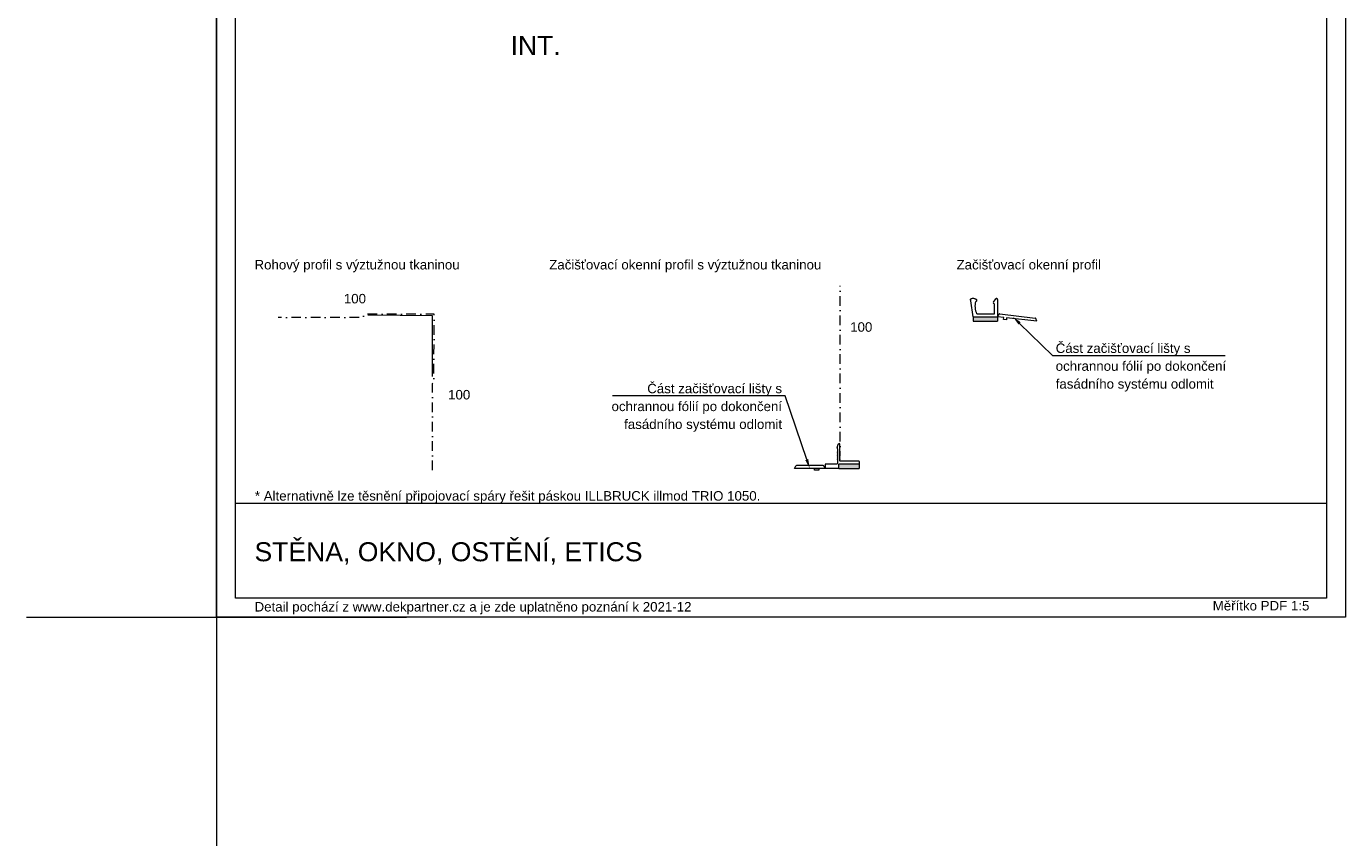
# Model space of a CAD drawing. Header units: millimetres. Extents: x -330321 to -319702, y -17713 to -4070.
# Tile 1 of 22: x -327990 to -326255, y -12274 to -11207. Entities that reach past the tile are written whole.
import ezdxf
from ezdxf.xclip import XClip

# ---------------------------------------------------------------- set-up
doc = ezdxf.new("R2010")
doc.units = ezdxf.units.MM
doc.header["$MEASUREMENT"] = 0
doc.header["$XCLIPFRAME"] = 0
doc.linetypes.add('VÝZTUŽNÁ_SÍŤ', pattern=[25.4, 12.7, -6.35, 0, -6.35])
for name, color, linetype in [('POHLED ZÁPADNÍ_1__K EXPEDICI', 7, 'Continuous'), ('POHLED ZÁPADNÍ_1__ZÁPATÍ', 7, 'Continuous'), ('POHLED ZÁPADNÍ_1_Defpoints', 7, 'Continuous'), ('POHLED ZÁPADNÍ_1_DEK_KÓTY', 7, 'Continuous'), ('POHLED ZÁPADNÍ_1_DEK_POPIS', 7, 'Continuous'), ('POHLED ZÁPADNÍ_1_DEK_SLABA', 7, 'Continuous'), ('POHLED ZÁPADNÍ_1_DEK_Výztužná síť', 7, 'Continuous'), ('POHLED ZÁPADNÍ_1_DEK_WinDEK', 7, 'Continuous'), ('POHLED ZÁPADNÍ_1_DEK_ŠRAFY', 7, 'Continuous'), ('POHLED ZÁPADNÍ_1_moje-rastr-pozn', 7, 'Continuous')]:
    doc.layers.add(name, color=color, linetype=linetype)
doc.styles.add('GENEROVANÝ_STYL_2', font='txt')

# ---------------------------------------------------------------- blocks, each defined once
blk = doc.blocks.new('Kresba_1_1', base_point=(-330716.4, -11911))
at = {"layer": 'POHLED ZÁPADNÍ_1_DEK_KÓTY', "linetype": 'Continuous', "lineweight": 18}
for points in [[(-326685.5, -11599.2), (-326682.6, -11596.2), (-326693, -11589)], [(-326962.1, -11776), (-326966, -11777.4), (-326960, -11788.5)]]:
    blk.add_hatch(color=6, dxfattribs=at).paths.add_polyline_path(points)
at = {"layer": 'POHLED ZÁPADNÍ_1_DEK_ŠRAFY', "linetype": 'Continuous', "lineweight": 18}
for points in [[(-326745, -11589), (-326745, -11594.9), (-326713, -11595), (-326713, -11589)], [(-326895, -11782.7), (-326922, -11782.7), (-326922, -11788.5), (-326895, -11788.5)]]:
    blk.add_hatch(color=3, dxfattribs=at).paths.add_polyline_path(points)
at = {"layer": 'POHLED ZÁPADNÍ_1__K EXPEDICI', "color": 3, "linetype": 'Continuous', "lineweight": 18, "flags": 128}
blk.add_lwpolyline([(-327740.3, -9884), (-326255.3, -9884), (-326255.3, -11984), (-327740.3, -11984)], close=True, dxfattribs=at)
at = {"layer": 'POHLED ZÁPADNÍ_1_Defpoints', "color": 7, "linetype": 'Continuous', "lineweight": 18}
for p, q in [((-327740.3, -11734), (-327740.3, -12234)), ((-327990.3, -11984), (-327490.3, -11984))]:
    blk.add_line(p, q, dxfattribs=at)
at = {"layer": 'POHLED ZÁPADNÍ_1_DEK_KÓTY', "color": 6, "linetype": 'Continuous', "lineweight": 18}
for p, q in [((-326684.1, -11597.7), (-326640.6, -11640)), ((-326640.6, -11640), (-326638.6, -11640)), ((-326638.6, -11640), (-326413.7, -11640)), ((-326994.5, -11692.9), (-327219.4, -11692.9)), ((-326992.5, -11692.9), (-326994.5, -11692.9)), ((-326964.1, -11776.7), (-326992.5, -11692.9))]:
    blk.add_line(p, q, dxfattribs=at)
at = {"layer": 'POHLED ZÁPADNÍ_1_DEK_POPIS', "color": 6, "linetype": 'Continuous', "lineweight": 18}
blk.add_line((-327715.3, -11834), (-326280.3, -11834), dxfattribs=at)
at = {"layer": 'POHLED ZÁPADNÍ_1_DEK_POPIS', "color": 6, "linetype": 'Continuous', "lineweight": 18, "flags": 128}
blk.add_lwpolyline([(-327715.3, -9909), (-326280.3, -9909), (-326280.3, -11959), (-327715.3, -11959)], close=True, dxfattribs=at)
at = {"layer": 'POHLED ZÁPADNÍ_1_DEK_SLABA', "color": 153, "linetype": 'Continuous', "lineweight": 18}
for p, q in [((-326745, -11589), (-326748.1, -11568)), ((-326718.5, -11569.9), (-326715.4, -11565.5)), ((-326717.3, -11572.6), (-326718.4, -11571.3)), ((-326714.4, -11565), (-326714.2, -11565)), ((-326713, -11566.2), (-326713, -11589)), ((-326745, -11588.9), (-326745, -11594.9)), ((-326745, -11589), (-326713, -11589)), ((-326742.7, -11575.4), (-326742.3, -11575.6)), ((-326742.7, -11575.8), (-326742.3, -11575.6)), ((-326742.7, -11576.2), (-326742.3, -11576.4)), ((-326742.7, -11576.6), (-326742.3, -11576.4)), ((-326742.7, -11576.9), (-326742.2, -11577.2)), ((-326742.6, -11577.4), (-326742.2, -11577.2)), ((-326740.5, -11585), (-326717, -11585)), ((-326717, -11577.2), (-326717.4, -11577.4)), ((-326717, -11577.6), (-326717.4, -11577.4)), ((-326717, -11578), (-326717.4, -11578.2)), ((-326717, -11578.4), (-326717.4, -11578.2)), ((-326717, -11578.8), (-326717.4, -11579)), ((-326717, -11579.2), (-326717.4, -11579)), ((-326717, -11579.6), (-326717.4, -11579.8)), ((-326717, -11580), (-326717.4, -11579.8)), ((-326717, -11580.4), (-326717.4, -11580.6)), ((-326717, -11580.8), (-326717.4, -11580.6)), ((-326717, -11585), (-326717, -11573.4)), ((-326713, -11589), (-326711, -11585.6)), ((-326713, -11589), (-326713, -11595)), ((-326705, -11589.9), (-326713, -11589)), ((-326710.2, -11585.3), (-326663.5, -11590.7)), ((-326745, -11594.9), (-326713, -11595)), ((-326705.3, -11592.5), (-326705, -11589.9)), ((-326701.4, -11592.9), (-326705.3, -11592.5)), ((-326701.1, -11590.3), (-326701.4, -11592.9)), ((-326661.6, -11594.9), (-326701.1, -11590.3)), ((-326661.6, -11594.9), (-326662.9, -11591.2)), ((-326924.2, -11761.4), (-326922.6, -11756.4)), ((-326923.7, -11762.7), (-326923.7, -11782.1)), ((-326921.7, -11755.9), (-326921.5, -11755.9)), ((-326920.3, -11778.5), (-326920.3, -11757)), ((-326923.7, -11765.8), (-326924.1, -11766)), ((-326923.7, -11766.2), (-326924.1, -11766)), ((-326923.7, -11766.6), (-326924.1, -11766.8)), ((-326923.7, -11767), (-326924.1, -11766.8)), ((-326923.7, -11767.4), (-326924.1, -11767.6)), ((-326923.7, -11767.7), (-326924.1, -11767.6)), ((-326923.7, -11768.1), (-326924.1, -11768.3)), ((-326923.7, -11768.5), (-326924.1, -11768.3)), ((-326923.7, -11768.9), (-326924.1, -11769.1)), ((-326923.7, -11769.3), (-326924.1, -11769.1)), ((-326923.7, -11769.7), (-326924.1, -11769.9)), ((-326923.7, -11770.1), (-326924.1, -11769.9)), ((-326923.7, -11770.4), (-326924.1, -11770.6)), ((-326923.7, -11770.8), (-326924.1, -11770.6)), ((-326923.7, -11771.2), (-326924.1, -11771.4)), ((-326923.7, -11771.6), (-326924.1, -11771.4)), ((-326923.7, -11772), (-326924.1, -11772.2)), ((-326923.7, -11772.4), (-326924.1, -11772.2)), ((-326923.7, -11772.8), (-326924.1, -11773)), ((-326923.7, -11773.2), (-326924.1, -11773)), ((-326923.7, -11773.4), (-326924.1, -11773.6)), ((-326923.7, -11773.8), (-326924.1, -11773.6)), ((-326923.7, -11774.2), (-326924.1, -11774.4)), ((-326923.7, -11774.6), (-326924.1, -11774.4)), ((-326923.7, -11775), (-326924.1, -11775.2)), ((-326923.7, -11775.4), (-326924.1, -11775.2)), ((-326923.7, -11775.8), (-326924.1, -11776)), ((-326923.7, -11776.2), (-326924.1, -11776)), ((-326923.7, -11776.5), (-326924.1, -11776.7)), ((-326923.7, -11776.9), (-326924.1, -11776.7)), ((-326920.3, -11765.8), (-326920, -11766)), ((-326920.3, -11766.2), (-326920, -11766)), ((-326920.3, -11766.6), (-326920, -11766.8)), ((-326920.3, -11767), (-326920, -11766.8)), ((-326920.3, -11767.4), (-326920, -11767.6)), ((-326920.3, -11767.7), (-326920, -11767.6)), ((-326920.3, -11768.1), (-326920, -11768.3)), ((-326920.3, -11768.5), (-326920, -11768.3)), ((-326920.3, -11768.9), (-326920, -11769.1)), ((-326920.3, -11769.3), (-326920, -11769.1)), ((-326920.3, -11769.7), (-326920, -11769.9)), ((-326920.3, -11770.1), (-326920, -11769.9)), ((-326920.3, -11770.4), (-326920, -11770.6)), ((-326920.3, -11770.8), (-326920, -11770.6)), ((-326920.3, -11771.2), (-326920, -11771.4)), ((-326920.3, -11771.6), (-326920, -11771.4)), ((-326920.3, -11772), (-326920, -11772.2)), ((-326920.3, -11772.4), (-326920, -11772.2)), ((-326920.3, -11772.8), (-326920, -11773)), ((-326920.3, -11773.2), (-326920, -11773)), ((-326920.3, -11773.4), (-326920, -11773.6)), ((-326920.3, -11773.8), (-326920, -11773.6)), ((-326920.3, -11774.2), (-326920, -11774.4)), ((-326920.3, -11774.6), (-326920, -11774.4)), ((-326920.3, -11775), (-326920, -11775.2)), ((-326920.3, -11775.4), (-326920, -11775.2)), ((-326920.3, -11775.8), (-326920, -11776)), ((-326920.3, -11776.2), (-326920, -11776)), ((-326920.3, -11776.5), (-326920, -11776.7)), ((-326920.3, -11776.9), (-326920, -11776.7)), ((-326895.4, -11778.9), (-326919.9, -11778.9)), ((-326895, -11779.3), (-326895, -11782.7)), ((-326980, -11788.5), (-326978.4, -11785.1)), ((-326940, -11788.5), (-326980, -11788.5)), ((-326942.3, -11784.7), (-326977.7, -11784.7)), ((-326954, -11790.5), (-326954, -11788.5)), ((-326948, -11790.5), (-326954, -11790.5)), ((-326948, -11788.5), (-326948, -11790.5)), ((-326940, -11788.5), (-326941.6, -11785.1)), ((-326940, -11783.3), (-326940, -11788.5)), ((-326922, -11788.5), (-326940, -11788.5)), ((-326924.3, -11782.7), (-326939.4, -11782.7)), ((-326895, -11782.7), (-326922, -11782.7)), ((-326922, -11788.5), (-326922, -11782.7)), ((-326895, -11782.7), (-326895, -11788.5))]:
    blk.add_line(p, q, dxfattribs=at)
at = {"layer": 'POHLED ZÁPADNÍ_1_DEK_SLABA', "color": 153, "linetype": 'Continuous', "lineweight": 18, "flags": 128}
for points in [[(-326741.8, -11568.9), (-326741.2, -11568.7), (-326740.8, -11568.4), (-326740.5, -11568.1), (-326740.3, -11567.7), (-326740.3, -11567.3), (-326740.5, -11566.9), (-326740.9, -11566.5), (-326741.3, -11566.1), (-326741.9, -11565.8), (-326742.6, -11565.5), (-326743.4, -11565.3), (-326744.2, -11565.1), (-326745.1, -11565.1), (-326745.9, -11565), (-326746.6, -11565.1), (-326747.3, -11565.3), (-326747.9, -11565.5), (-326748.4, -11565.7), (-326748.8, -11566), (-326748.9, -11566.4), (-326748.9, -11566.8), (-326748.8, -11567.2), (-326748.5, -11567.6), (-326748.1, -11568)], [(-327456.4, -11667.7), (-327456.4, -11587.7), (-327541.2, -11586.9)]]:
    blk.add_lwpolyline(points, dxfattribs=at)
at = {"layer": 'POHLED ZÁPADNÍ_1_DEK_SLABA', "color": 153, "linetype": 'Continuous', "lineweight": 18}
for centre, radius, start, end in [((-326720.8, -11575.3), 22, 163.0254, 206.0671), ((-326717.5, -11570.6), 1.2, 144.8428, 220.7557), ((-326714.4, -11566.2), 1.2, 90, 144.8428), ((-326714.2, -11566.2), 1.2, 0, 90), ((-326718.2, -11573.4), 1.2, 0, 40.7557), ((-326710.3, -11586), 0.8, 83.3858, 148.3071), ((-326663.6, -11591.5), 0.8, 18.4644, 83.3858), ((-326923.1, -11761.7), 1.16, 162.5804, 238.4933), ((-326921.7, -11757), 1.16, 90, 144.8428), ((-326921.5, -11757), 1.16, 0, 90), ((-326919.9, -11778.5), 0.4, 180, 270), ((-326895.4, -11779.3), 0.4, 0, 90), ((-326977.7, -11785.5), 0.773, 89.9197, 154.841), ((-326942.3, -11785.5), 0.773, 25.159, 90.0803), ((-326939.4, -11783.3), 0.6, 90, 180.0002), ((-326924.3, -11782.1), 0.6, 270, 0)]:
    blk.add_arc(centre, radius, start, end, dxfattribs=at)
at = {"layer": 'POHLED ZÁPADNÍ_1_DEK_Výztužná síť', "color": 1, "linetype": 'VÝZTUŽNÁ_SÍŤ', "lineweight": 18}
blk.add_line((-326920.3, -11778.5), (-326919.9, -11548.5), dxfattribs=at)
at = {"layer": 'POHLED ZÁPADNÍ_1_DEK_Výztužná síť', "color": 1, "linetype": 'VÝZTUŽNÁ_SÍŤ', "lineweight": 18, "flags": 128}
blk.add_lwpolyline([(-327456, -11790.8), (-327456.1, -11676.7), (-327454.4, -11672.2), (-327454.1, -11585.5), (-327544.4, -11585.5), (-327548.8, -11589.9), (-327659.3, -11589.9)], dxfattribs=at)
at = {"layer": 'POHLED ZÁPADNÍ_1_DEK_WinDEK', "color": 7, "linetype": 'Continuous', "lineweight": 18}
blk.add_line((-326713, -11589), (-326713, -11589.8), dxfattribs=at)
at = {"layer": 'POHLED ZÁPADNÍ_1_DEK_ŠRAFY', "color": 3, "linetype": 'Continuous', "lineweight": 18}
blk.add_line((-326922, -11788.5), (-326895, -11788.5), dxfattribs=at)
at = {"layer": 'POHLED ZÁPADNÍ_1_moje-rastr-pozn', "color": 241, "linetype": 'Continuous', "lineweight": 18}
blk.add_line((-327740.3, -4069.5), (-327740.3, -17712.9), dxfattribs=at)
at = {"layer": 'POHLED ZÁPADNÍ_1__ZÁPATÍ', "color": 6, "linetype": 'Continuous', "lineweight": 18, "insert": (-327690.3, -11900.3), "char_height": 25, "attachment_point": 4, "style": 'GENEROVANÝ_STYL_2'}
blk.add_mtext('\\A1;{\\pql;\\fArial|b0|i0|c238|p38;STĚNA, OKNO, OSTĚNÍ, ETICS}', dxfattribs=at)
at = {"layer": 'POHLED ZÁPADNÍ_1_DEK_KÓTY', "color": 6, "linetype": 'Continuous', "lineweight": 18, "style": 'GENEROVANÝ_STYL_2'}
for s, insert, char_height, attachment_point in [('\\A1;{\\pql;\\fArial|b0|i0|c238|p38;INT.}', (-327353.5, -11244.9), 25, 7), ('\\A1;{\\pql;\\fArial|b0|i0|c238|p38;Rohový profil s výztužnou tkaninou}', (-327690.3, -11514.3), 12.5, 1), ('\\A1;{\\pql;\\fArial|b0|i0|c238|p38;Začišťovací okenní profil s výztužnou tkaninou}', (-327302.7, -11514.3), 12.5, 1), ('\\A1;{\\pql;\\fArial|b0|i0|c238|p38;Začišťovací okenní profil}', (-326767, -11514.3), 12.5, 1), ('\\A1;{\\pql;\\fArial|b0|i0|c238|p38;100}', (-327572.8, -11571.6), 12.5, 7), ('\\A1;{\\pql;\\fArial|b0|i0|c238|p38;100}', (-326906.9, -11608.9), 12.5, 7), ('\\A1;{\\pql;\\fArial|b0|i0|c238|p38;100}', (-327435.7, -11697.9), 12.5, 7), ('\\A1;{\\pql;\\fArial|b0|i0|c238|p38;* Alternativně lze těsnění připojovací spáry řešit páskou ILLBRUCK illmod TRIO 1050.}', (-327689.8, -11826.4), 12.5, 4), ('\\A1;{\\pql;\\fArial|b0|i0|c238|p38;Měřítko PDF 1:5}', (-326430.1, -11969), 12.5, 4)]:
    blk.add_mtext(s, dxfattribs=dict(at, insert=insert, char_height=char_height, attachment_point=attachment_point))
at = {"layer": 'POHLED ZÁPADNÍ_1_DEK_KÓTY', "color": 6, "linetype": 'Continuous', "lineweight": 18, "char_height": 12.5, "width": 247.342, "line_spacing_factor": 1.126051, "style": 'GENEROVANÝ_STYL_2'}
for s, insert, attachment_point in [('\\A1;{\\pql;\\fArial|b0|i0|c238|p38;Část začišťovací lišty s \\fArial|b0|i0|c238|p38;ochrannou fólií po dokončení \\fArial|b0|i0|c238|p38;fasádního systému odlomit}', (-326636.6, -11624.1), 1), ('\\A1;{\\pqr;\\fArial|b0|i0|c238|p38;Část začišťovací lišty s \\fArial|b0|i0|c238|p38;ochrannou fólií po dokončení \\fArial|b0|i0|c238|p38;fasádního systému odlomit}', (-326996.5, -11677.1), 3)]:
    blk.add_mtext(s, dxfattribs=dict(at, insert=insert, attachment_point=attachment_point))
at = {"layer": 'POHLED ZÁPADNÍ_1_DEK_KÓTY', "color": 180, "linetype": 'Continuous', "lineweight": 18, "insert": (-327690.2, -11972.2), "char_height": 12.5, "attachment_point": 4, "style": 'GENEROVANÝ_STYL_2'}
blk.add_mtext('\\A1;{\\pql;\\fArial|b0|i0|c238|p38;Detail pochází z www.dekpartner.cz a je zde uplatněno poznání k 2021-12}', dxfattribs=at)

msp = doc.modelspace()

# ---------------------------------------------------------------- block references
at = {"color": 9, "linetype": 'Continuous', "lineweight": 13}
ref = msp.add_blockref('Kresba_1_1', (-330716.4, -11911), dxfattribs=at)
XClip(ref).set_block_clipping_path([(-330320.7226132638, -17712.8606360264), (-325144.8974555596, -4069.5162355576)])

doc.saveas('drawing.dxf')
